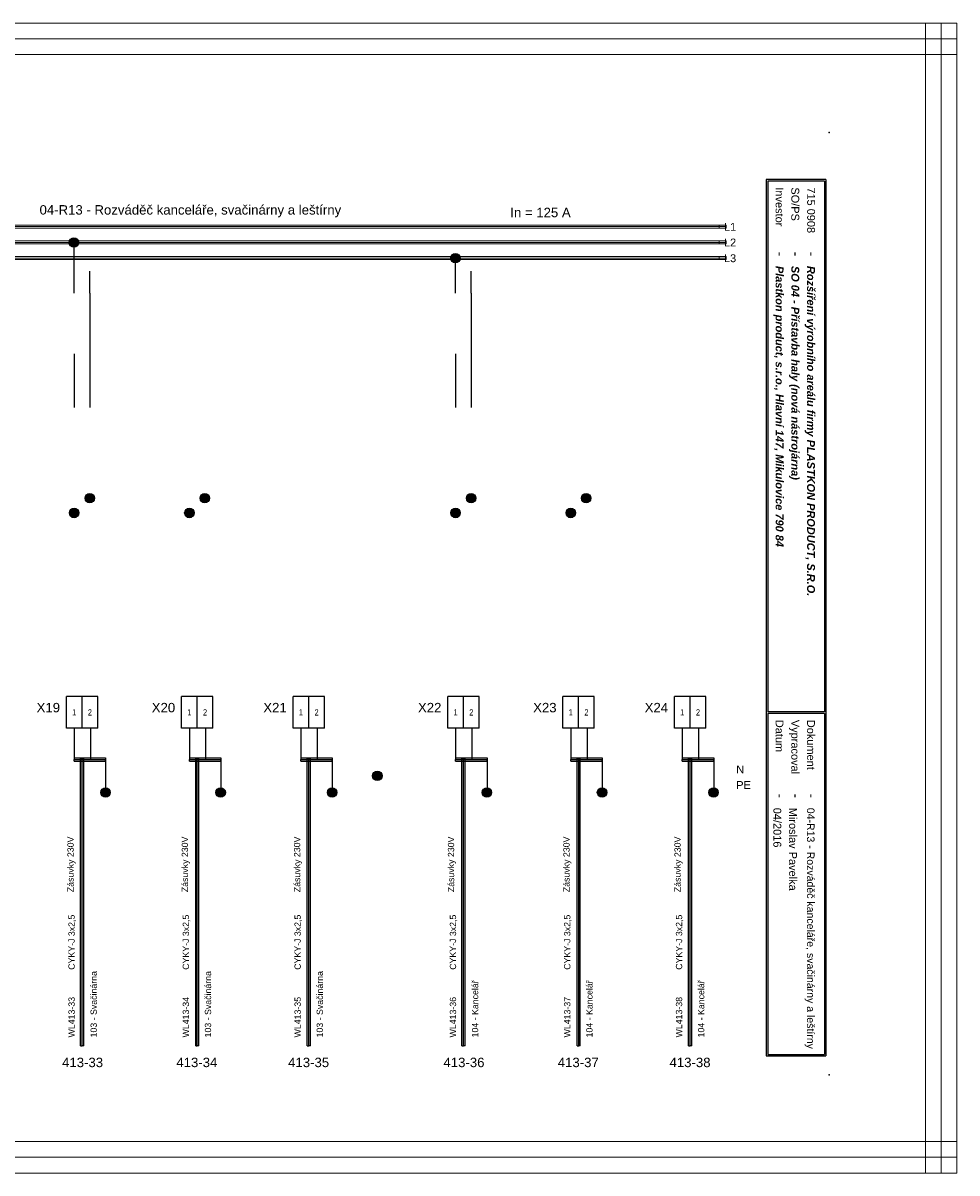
# Model space of a CAD drawing. Extents: x -1856 to 5084, y -4939 to -4246.
# Tile 9 of 24: x 1185 to 1483, y -4939 to -4573. Entities that reach past the tile are written whole.
import ezdxf
from ezdxf.enums import TextEntityAlignment as Align

# ---------------------------------------------------------------- set-up
doc = ezdxf.new("R2010")
doc.units = 0
doc.header["$MEASUREMENT"] = 0
for name, color, linetype in [('1-KRESBA', 7, 'Continuous'), ('__Bílá', 7, 'Continuous'), ('__Oranžová', 30, 'Continuous'), ('__Rudá 010', 10, 'Continuous'), ('__Vínová 220', 220, 'Continuous'), ('__Zelená', 3, 'Continuous')]:
    doc.layers.add(name, color=color, linetype=linetype)
doc.styles.add('Arial', font='arial.ttf')
doc.styles.add('GENERATED_STYLE_1', font='arial.ttf')

# ---------------------------------------------------------------- blocks, each defined once
blk = doc.blocks.new('L0001A02')
at = {"linetype": 'Continuous'}
h = blk.add_hatch(color=256, dxfattribs=at)
edge = h.paths.add_edge_path()
edge.add_arc((0, 0), 1.5, 0, 360)
blk.add_circle((0, 0), 1.5)

msp = doc.modelspace()

# ---------------------------------------------------------------- linework, layer by layer
for p, q in [((1204.2, -4787.73), (1199.2, -4787.73)), ((1199.2, -4797.73), (1199.2, -4787.73)), ((1204.2, -4797.73), (1204.2, -4787.73)), ((1209.2, -4787.73), (1204.2, -4787.73)), ((1204.2, -4797.73), (1204.2, -4787.73)), ((1209.2, -4797.73), (1209.2, -4787.73)), ((1240.83, -4787.73), (1235.83, -4787.73)), ((1235.83, -4797.73), (1235.83, -4787.73)), ((1240.83, -4797.73), (1240.83, -4787.73)), ((1245.83, -4787.73), (1240.83, -4787.73)), ((1240.83, -4797.73), (1240.83, -4787.73)), ((1245.83, -4797.73), (1245.83, -4787.73)), ((1276.31, -4787.73), (1271.31, -4787.73)), ((1271.31, -4797.73), (1271.31, -4787.73)), ((1276.31, -4797.73), (1276.31, -4787.73)), ((1281.31, -4787.73), (1276.31, -4787.73)), ((1276.31, -4797.73), (1276.31, -4787.73)), ((1281.31, -4797.73), (1281.31, -4787.73)), ((1325.52, -4787.73), (1320.52, -4787.73)), ((1320.52, -4797.73), (1320.52, -4787.73)), ((1325.52, -4797.73), (1325.52, -4787.73)), ((1330.52, -4787.73), (1325.52, -4787.73)), ((1325.52, -4797.73), (1325.52, -4787.73)), ((1330.52, -4797.73), (1330.52, -4787.73)), ((1362.15, -4787.73), (1357.15, -4787.73)), ((1357.15, -4797.73), (1357.15, -4787.73)), ((1362.15, -4797.73), (1362.15, -4787.73)), ((1367.15, -4787.73), (1362.15, -4787.73)), ((1362.15, -4797.73), (1362.15, -4787.73)), ((1367.15, -4797.73), (1367.15, -4787.73)), ((1397.63, -4787.73), (1392.63, -4787.73)), ((1392.63, -4797.73), (1392.63, -4787.73)), ((1397.63, -4797.73), (1397.63, -4787.73)), ((1402.63, -4787.73), (1397.63, -4787.73)), ((1397.63, -4797.73), (1397.63, -4787.73)), ((1402.63, -4797.73), (1402.63, -4787.73)), ((1204.2, -4797.73), (1199.2, -4797.73)), ((1209.2, -4797.73), (1204.2, -4797.73)), ((1240.83, -4797.73), (1235.83, -4797.73)), ((1245.83, -4797.73), (1240.83, -4797.73)), ((1276.31, -4797.73), (1271.31, -4797.73)), ((1281.31, -4797.73), (1276.31, -4797.73)), ((1325.52, -4797.73), (1320.52, -4797.73)), ((1330.52, -4797.73), (1325.52, -4797.73)), ((1362.15, -4797.73), (1357.15, -4797.73)), ((1367.15, -4797.73), (1362.15, -4797.73)), ((1397.63, -4797.73), (1392.63, -4797.73)), ((1402.63, -4797.73), (1397.63, -4797.73))]:
    msp.add_line(p, q)
at = {"layer": '1-KRESBA'}
for p, q in [((1201.7, -4659.3), (1201.7, -4642.91)), ((1323.02, -4659.3), (1323.02, -4648.14)), ((1206.7, -4659.3), (1206.7, -4652.27)), ((1328.02, -4659.3), (1328.02, -4652.27)), ((1206.7, -4659.3), (1206.7, -4695.66)), ((1328.02, -4659.3), (1328.02, -4695.66)), ((1201.7, -4678.65), (1201.7, -4695.66)), ((1323.02, -4678.65), (1323.02, -4695.66)), ((1201.7, -4797.73), (1201.7, -4807.73)), ((1206.9, -4797.73), (1206.9, -4807.73)), ((1238.33, -4797.73), (1238.33, -4807.73)), ((1243.52, -4797.73), (1243.52, -4807.73)), ((1273.81, -4797.73), (1273.81, -4807.73)), ((1279, -4797.73), (1279, -4807.73)), ((1323.02, -4797.73), (1323.02, -4807.73)), ((1328.22, -4797.73), (1328.22, -4807.73)), ((1359.65, -4797.73), (1359.65, -4807.73)), ((1364.84, -4797.73), (1364.84, -4807.73)), ((1395.13, -4797.73), (1395.13, -4807.73)), ((1400.32, -4797.73), (1400.32, -4807.73)), ((1201.7, -4807.23), (1201.7, -4807.73)), ((1201.7, -4807.23), (1211.7, -4807.23)), ((1201.7, -4808.23), (1201.7, -4807.73)), ((1201.7, -4807.73), (1211.7, -4807.73)), ((1201.7, -4808.23), (1211.7, -4808.23)), ((1203.73, -4898.94), (1203.73, -4807.52)), ((1203.73, -4807.52), (1204.23, -4807.52)), ((1204.23, -4898.94), (1204.23, -4807.52)), ((1204.73, -4807.52), (1204.23, -4807.52)), ((1204.73, -4898.94), (1204.73, -4807.52)), ((1211.7, -4807.23), (1211.7, -4807.73)), ((1211.7, -4808.23), (1211.7, -4807.73)), ((1211.7, -4807.73), (1211.7, -4817.73)), ((1238.33, -4807.23), (1238.33, -4807.73)), ((1238.33, -4807.23), (1248.33, -4807.23)), ((1238.33, -4808.23), (1238.33, -4807.73)), ((1238.33, -4807.73), (1248.33, -4807.73)), ((1238.33, -4808.23), (1248.33, -4808.23)), ((1240.36, -4898.94), (1240.36, -4807.52)), ((1240.36, -4807.52), (1240.86, -4807.52)), ((1240.86, -4898.94), (1240.86, -4807.52)), ((1241.36, -4807.52), (1240.86, -4807.52)), ((1241.36, -4898.94), (1241.36, -4807.52)), ((1248.32, -4807.73), (1248.32, -4817.73)), ((1248.33, -4807.23), (1248.33, -4807.73)), ((1248.33, -4808.23), (1248.33, -4807.73)), ((1273.81, -4807.23), (1273.81, -4807.73)), ((1273.81, -4807.23), (1283.81, -4807.23)), ((1273.81, -4808.23), (1273.81, -4807.73)), ((1273.81, -4807.73), (1283.81, -4807.73)), ((1273.81, -4808.23), (1283.81, -4808.23)), ((1275.84, -4898.94), (1275.84, -4807.52)), ((1275.84, -4807.52), (1276.34, -4807.52)), ((1276.34, -4898.94), (1276.34, -4807.52)), ((1276.84, -4807.52), (1276.34, -4807.52)), ((1276.84, -4898.94), (1276.84, -4807.52)), ((1283.8, -4807.73), (1283.8, -4817.73)), ((1283.81, -4807.23), (1283.81, -4807.73)), ((1283.81, -4808.23), (1283.81, -4807.73)), ((1323.02, -4807.23), (1323.02, -4807.73)), ((1323.02, -4807.23), (1333.02, -4807.23)), ((1323.02, -4808.23), (1323.02, -4807.73)), ((1323.02, -4807.73), (1333.02, -4807.73)), ((1323.02, -4808.23), (1333.02, -4808.23)), ((1325.06, -4898.94), (1325.06, -4807.52)), ((1325.06, -4807.52), (1325.56, -4807.52)), ((1325.56, -4898.94), (1325.56, -4807.52)), ((1326.06, -4807.52), (1325.56, -4807.52)), ((1326.06, -4898.94), (1326.06, -4807.52)), ((1333.02, -4807.23), (1333.02, -4807.73)), ((1333.02, -4808.23), (1333.02, -4807.73)), ((1333.02, -4807.73), (1333.02, -4817.73)), ((1359.65, -4807.23), (1359.65, -4807.73)), ((1359.65, -4807.23), (1369.65, -4807.23)), ((1359.65, -4808.23), (1359.65, -4807.73)), ((1359.65, -4807.73), (1369.65, -4807.73)), ((1359.65, -4808.23), (1369.65, -4808.23)), ((1361.68, -4898.94), (1361.68, -4807.52)), ((1361.68, -4807.52), (1362.18, -4807.52)), ((1362.18, -4898.94), (1362.18, -4807.52)), ((1362.68, -4807.52), (1362.18, -4807.52)), ((1362.68, -4898.94), (1362.68, -4807.52)), ((1369.64, -4807.73), (1369.64, -4817.73)), ((1369.65, -4807.23), (1369.65, -4807.73)), ((1369.65, -4808.23), (1369.65, -4807.73)), ((1395.13, -4807.23), (1395.13, -4807.73)), ((1395.13, -4807.23), (1405.13, -4807.23)), ((1395.13, -4808.23), (1395.13, -4807.73)), ((1395.13, -4807.73), (1405.13, -4807.73)), ((1395.13, -4808.23), (1405.13, -4808.23)), ((1397.16, -4898.94), (1397.16, -4807.52)), ((1397.16, -4807.52), (1397.66, -4807.52)), ((1397.66, -4898.94), (1397.66, -4807.52)), ((1398.16, -4807.52), (1397.66, -4807.52)), ((1398.16, -4898.94), (1398.16, -4807.52)), ((1405.12, -4807.73), (1405.12, -4817.73)), ((1405.13, -4807.23), (1405.13, -4807.73)), ((1405.13, -4808.23), (1405.13, -4807.73)), ((1203.73, -4898.94), (1204.23, -4898.94)), ((1204.73, -4898.94), (1204.23, -4898.94)), ((1240.36, -4898.94), (1240.86, -4898.94)), ((1241.36, -4898.94), (1240.86, -4898.94)), ((1275.84, -4898.94), (1276.34, -4898.94)), ((1276.84, -4898.94), (1276.34, -4898.94)), ((1325.06, -4898.94), (1325.56, -4898.94)), ((1326.06, -4898.94), (1325.56, -4898.94)), ((1361.68, -4898.94), (1362.18, -4898.94)), ((1362.68, -4898.94), (1362.18, -4898.94)), ((1397.16, -4898.94), (1397.66, -4898.94)), ((1398.16, -4898.94), (1397.66, -4898.94))]:
    msp.add_line(p, q, dxfattribs=at)
at = {"layer": '__Bílá'}
for p, q in [((1440.83, -4623.12), (1421.83, -4623.12)), ((1421.83, -4623.12), (1421.83, -4902.12)), ((1440.83, -4623.12), (1440.83, -4902.12)), ((1440.33, -4623.62), (1422.33, -4623.62)), ((1422.33, -4623.62), (1422.33, -4792.62)), ((1440.33, -4623.62), (1440.33, -4792.62)), ((1440.33, -4792.62), (1422.33, -4792.62)), ((1440.33, -4793.12), (1422.33, -4793.12)), ((1422.33, -4793.12), (1422.33, -4901.62)), ((1440.33, -4793.12), (1440.33, -4901.62)), ((1422.33, -4901.62), (1440.33, -4901.62)), ((1421.83, -4902.12), (1440.83, -4902.12))]:
    msp.add_line(p, q, dxfattribs=at)
for p in [(1441.83, -4608.12), (1441.83, -4908.12)]:
    msp.add_point(p, dxfattribs=at)
at = {"layer": '__Oranžová', "lineweight": 0}
for p, q in [((1051.83, -4637.62), (1406.83, -4637.62)), ((1051.83, -4638.12), (1406.83, -4638.12)), ((1054.07, -4637.62), (1409.07, -4637.62)), ((1054.07, -4638.12), (1409.07, -4638.12)), ((1406.83, -4637.62), (1406.83, -4638.12)), ((1406.83, -4638.62), (1406.83, -4638.12)), ((1409.07, -4637.62), (1409.07, -4638.12)), ((1409.07, -4638.62), (1409.07, -4638.12)), ((1051.83, -4638.62), (1406.83, -4638.62)), ((1054.07, -4638.62), (1409.07, -4638.62)), ((1051.83, -4642.62), (1406.83, -4642.62)), ((1051.83, -4643.12), (1406.83, -4643.12)), ((1051.83, -4643.62), (1406.83, -4643.62)), ((1054.07, -4642.62), (1409.07, -4642.62)), ((1054.07, -4643.12), (1409.07, -4643.12)), ((1054.07, -4643.62), (1409.07, -4643.62)), ((1406.83, -4642.62), (1406.83, -4643.12)), ((1406.83, -4643.62), (1406.83, -4643.12)), ((1409.07, -4642.62), (1409.07, -4643.12)), ((1409.07, -4643.62), (1409.07, -4643.12)), ((1051.83, -4647.62), (1406.83, -4647.62)), ((1051.83, -4648.12), (1406.83, -4648.12)), ((1051.83, -4648.62), (1406.83, -4648.62)), ((1054.07, -4647.62), (1409.07, -4647.62)), ((1054.07, -4648.12), (1409.07, -4648.12)), ((1054.07, -4648.62), (1409.07, -4648.62)), ((1406.83, -4647.62), (1406.83, -4648.12)), ((1406.83, -4648.62), (1406.83, -4648.12)), ((1409.07, -4647.62), (1409.07, -4648.12)), ((1409.07, -4648.62), (1409.07, -4648.12))]:
    msp.add_line(p, q, dxfattribs=at)
at = {"layer": '__Vínová 220', "lineweight": 0}
for p, q in [((986.12, -4573.3), (1482.52, -4573.3)), ((1472.52, -4939.38), (1472.52, -4573.3)), ((1472.52, -4573.3), (1477.52, -4573.3)), ((1477.52, -4939.38), (1477.52, -4573.3)), ((1482.52, -4573.3), (1477.52, -4573.3)), ((1482.52, -4573.3), (1482.52, -4578.3)), ((1482.52, -4939.38), (1482.52, -4573.3)), ((986.12, -4578.3), (1482.52, -4578.3)), ((1482.52, -4583.3), (1482.52, -4578.3)), ((986.12, -4583.3), (1482.52, -4583.3)), ((986.12, -4929.38), (1482.52, -4929.38)), ((1482.52, -4929.38), (1482.52, -4934.38)), ((986.12, -4934.38), (1482.52, -4934.38)), ((1482.52, -4939.38), (1482.52, -4934.38)), ((986.12, -4939.38), (1482.52, -4939.38)), ((1472.52, -4939.38), (1477.52, -4939.38)), ((1482.52, -4939.38), (1477.52, -4939.38))]:
    msp.add_line(p, q, dxfattribs=at)

# ---------------------------------------------------------------- block references
at = {"layer": '1-KRESBA'}
for p in [(1201.63, -4643.16), (1322.95, -4648.19), (1206.65, -4724.57), (1243.24, -4724.57), (1327.97, -4724.57), (1364.56, -4724.57), (1201.67, -4729.28), (1238.34, -4729.28), (1323, -4729.28), (1359.67, -4729.28), (1298.13, -4812.96), (1211.66, -4818.22), (1248.29, -4818.22), (1283.75, -4818.22), (1332.98, -4818.22), (1369.61, -4818.22), (1405.07, -4818.22)]:
    msp.add_blockref('L0001A02', p, dxfattribs=at)

# ---------------------------------------------------------------- texts
at = {"style": 'Arial'}
for tag, p in [('X19', (1197.2, -4792.73)), ('X20', (1233.83, -4792.73)), ('X21', (1269.31, -4792.73)), ('X22', (1318.52, -4792.73)), ('X23', (1355.15, -4792.73)), ('X24', (1390.63, -4792.73))]:
    msp.add_attdef(tag, text='X', height=3, dxfattribs=at).set_placement(p, align=Align.RIGHT)
at = {"style": 'Arial', "width": 0.8}
for tag, p in [('1', (1201.7, -4792.73)), ('2', (1206.7, -4792.73)), ('1', (1238.33, -4792.73)), ('2', (1243.33, -4792.73)), ('1', (1273.81, -4792.73)), ('2', (1278.81, -4792.73)), ('1', (1323.02, -4792.73)), ('2', (1328.02, -4792.73)), ('1', (1359.65, -4792.73)), ('2', (1364.65, -4792.73)), ('1', (1395.13, -4792.73)), ('2', (1400.13, -4792.73))]:
    msp.add_attdef(tag, text='1', height=2, dxfattribs=at).set_placement(p, align=Align.MIDDLE)
at = {"layer": '1-KRESBA', "color": 4, "linetype": 'Continuous', "style": 'Arial'}
msp.add_text('In = 125 A', height=3, dxfattribs=at).set_placement((1340.42, -4635.12))
at = {"layer": '__Bílá', "style": 'Arial'}
for s, height, p in [('Investor', 2.5, (1424.83, -4625.62)), ('SO/PS', 2.5, (1429.83, -4625.62)), ('-', 3, (1424.83, -4646.12)), ('-', 3, (1429.83, -4646.12)), ('-', 3, (1434.83, -4646.12)), ('Datum', 2.5, (1424.83, -4795.12)), ('Vypracoval', 2.5, (1429.83, -4795.12)), ('Dokument', 2.5, (1434.83, -4795.12)), ('-', 3, (1424.83, -4818.62)), ('-', 3, (1429.83, -4818.62)), ('-', 3, (1434.83, -4818.62))]:
    msp.add_text(s, height=height, rotation=270, dxfattribs=at).set_placement(p)
at = {"layer": '__Bílá', "insert": (1190.68, -4635.19), "char_height": 3, "attachment_point": 7, "style": 'Arial'}
msp.add_mtext('04-R13 - Rozváděč kanceláře, svačinárny a leštírny\\P', dxfattribs=at)
at = {"layer": '__Oranžová', "lineweight": 0, "style": 'Arial'}
for s, p in [('L1', (1408.4, -4639.43)), ('L2', (1408.4, -4644.43)), ('L3', (1408.4, -4649.43))]:
    msp.add_text(s, height=2.5, dxfattribs=at).set_placement(p)
at = {"layer": '__Rudá 010', "style": 'Arial'}
for s, p in [('Zásuvky 230V', (1201.54, -4849.99)), ('Zásuvky 230V', (1237.91, -4849.99)), ('Zásuvky 230V', (1273.6, -4849.99)), ('Zásuvky 230V', (1322.57, -4849.99)), ('Zásuvky 230V', (1359.29, -4849.99)), ('Zásuvky 230V', (1394.63, -4849.99)), ('CYKY-J 3x2,5', (1201.87, -4874.69)), ('CYKY-J 3x2,5', (1238.22, -4874.69)), ('CYKY-J 3x2,5', (1273.78, -4874.69)), ('CYKY-J 3x2,5', (1323.19, -4874.69)), ('CYKY-J 3x2,5', (1359.55, -4874.69)), ('CYKY-J 3x2,5', (1395.1, -4874.69)), ('WL413-33', (1201.87, -4896.22)), ('WL413-34', (1238.22, -4896.22)), ('WL413-35', (1273.78, -4896.22)), ('WL413-36', (1323.19, -4896.22)), ('WL413-37', (1359.55, -4896.22)), ('WL413-38', (1395.1, -4896.22))]:
    msp.add_text(s, height=2, rotation=90, dxfattribs=at).set_placement(p)
at = {"layer": '__Rudá 010', "style": 'GENERATED_STYLE_1'}
for s, p in [('413-33', (1204.37, -4905.68)), ('413-34', (1240.72, -4905.68)), ('413-35', (1276.28, -4905.68)), ('413-36', (1325.69, -4905.68)), ('413-37', (1362.05, -4905.68)), ('413-38', (1397.6, -4905.68))]:
    msp.add_text(s, height=3, dxfattribs=at).set_placement(p, align=Align.CENTER)
at = {"layer": '__Rudá 010', "char_height": 2, "width": 62.8406, "attachment_point": 1, "rotation": 90, "style": 'Arial'}
for s, insert in [('103 - Svačinárna', (1206.9, -4896.22)), ('103 - Svačinárna', (1243.26, -4896.22)), ('103 - Svačinárna', (1278.81, -4896.22)), ('104 - Kancelář', (1328.22, -4896.22)), ('104 - Kancelář', (1364.58, -4896.22)), ('104 - Kancelář', (1400.13, -4896.22))]:
    msp.add_mtext(s, dxfattribs=dict(at, insert=insert))
at = {"layer": '__Vínová 220', "char_height": 2.5, "attachment_point": 7, "rotation": 270, "style": 'Arial'}
for s, insert in [('715 0908\\P', (1434.83, -4625.62)), ('{\\fArial|b1|i1|c238|p34;Plastkon product, s.r.o., Hlavní 147, Mikulovice 790 84}', (1424.08, -4650.62)), ('{\\fArial|b1|i1|c238|p34;SO 04 - Přístavba haly (nová nástrojárna)}', (1429.08, -4650.62)), ('{\\fArial|b1|i1|c238|p34;Rozšíření výrobního areálu firmy PLASTKON PRODUCT, S.R.O.}', (1434.08, -4650.62)), ('04/2016\\P', (1424.08, -4823.12)), ('Miroslav Pavelka', (1429.08, -4823.12)), ('{\\H2.4;04-R13 - Rozváděč kanceláře, svačinárny a leštírny}\\P', (1434.08, -4823.12))]:
    msp.add_mtext(s, dxfattribs=dict(at, insert=insert))
at = {"layer": '__Zelená', "color": 4, "linetype": 'Continuous', "style": 'Arial'}
msp.add_text('N', height=2.5, dxfattribs=at).set_placement((1412.3, -4812.17))
at = {"layer": '__Zelená', "linetype": 'Continuous', "style": 'Arial'}
msp.add_text('PE', height=2.5, dxfattribs=at).set_placement((1412.3, -4817.12))

doc.saveas('drawing.dxf')
